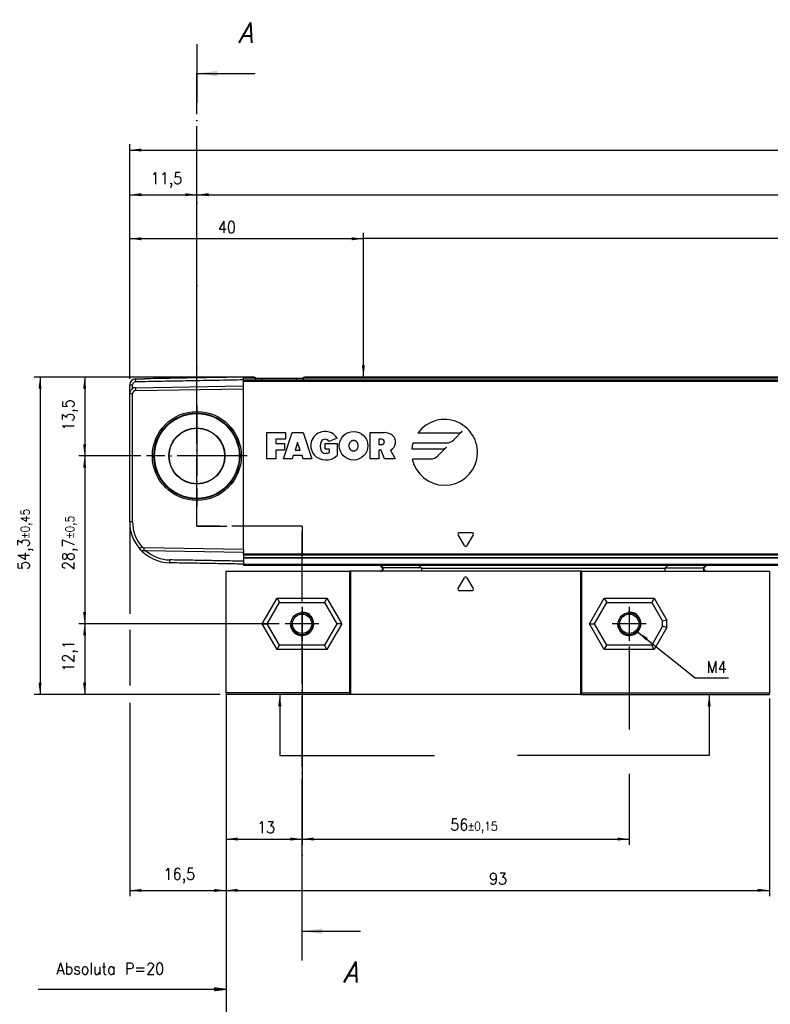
# Model space of a CAD drawing. Header units: millimetres. Extents: x -500 to 1029, y -592 to 328.
# Tile 3 of 24: x -373 to -244, y 64 to 232. Entities that reach past the tile are written whole.
import ezdxf

# ---------------------------------------------------------------- set-up
doc = ezdxf.new("R2010")
doc.units = ezdxf.units.MM
doc.linetypes.add('DOT_CENTER', pattern=[14, 12, -1, 0, -1])
doc.layers.add('1', color=7, linetype='Continuous')
doc.styles.add('CONVERTER_11', font='txt.shx', dxfattribs={"width": 0.9, "oblique": 15})
doc.styles.add('CONVERTER_12', font='txt.shx', dxfattribs={"width": 0.9})
doc.dimstyles.new('ME10_DIM_23', dxfattribs={"dimtxt": 2, "dimasz": 2, "dimexe": 1, "dimexo": 1, "dimgap": 1, "dimtad": 1, "dimdsep": 46, "dimtxsty": 'CONVERTER_12', "dimsah": 1, "dimcen": 0.09, "dimclrd": 2, "dimclre": 2, "dimclrt": 2, "dimadec": 0, "dimazin": 0, "dimtol": 1, "dimtp": 0.15, "dimtm": 0.15, "dimtfac": 0.75, "dimtdec": 0, "dimtix": 1, "dimtmove": 0, "dimatfit": 3, "dimfxl": 1, "dimtolj": 1, "dimtzin": 0, "dimarcsym": 0})
doc.dimstyles.new('ME10_DIM_24', dxfattribs={"dimtxt": 2, "dimasz": 2, "dimexe": 1, "dimexo": 1, "dimgap": 1, "dimtad": 1, "dimdsep": 46, "dimtxsty": 'CONVERTER_12', "dimsah": 1, "dimcen": 0.09, "dimclrd": 2, "dimclre": 2, "dimclrt": 2, "dimadec": 0, "dimazin": 0, "dimtfac": 1, "dimtdec": 4, "dimtix": 1, "dimtmove": 0, "dimatfit": 3, "dimfxl": 1, "dimtolj": 1, "dimtzin": 0, "dimarcsym": 0})
doc.dimstyles.new('ME10_DIM_25', dxfattribs={"dimtxt": 2, "dimasz": 2, "dimexe": 1, "dimexo": 1, "dimgap": 1, "dimtad": 1, "dimdsep": 46, "dimtxsty": 'CONVERTER_12', "dimsah": 1, "dimcen": 0.09, "dimclrd": 2, "dimclre": 2, "dimclrt": 2, "dimadec": 0, "dimazin": 0, "dimtol": 1, "dimtp": 0.5, "dimtm": 0.5, "dimtfac": 0.75, "dimtdec": 0, "dimtix": 1, "dimtmove": 0, "dimatfit": 3, "dimfxl": 1, "dimtolj": 1, "dimtzin": 0, "dimarcsym": 0})
doc.dimstyles.new('ME10_DIM_26', dxfattribs={"dimtxt": 2, "dimasz": 2, "dimexe": 1, "dimexo": 1, "dimgap": 1, "dimtad": 1, "dimdsep": 46, "dimtxsty": 'CONVERTER_12', "dimsah": 1, "dimcen": 0.09, "dimclrd": 2, "dimclre": 2, "dimclrt": 2, "dimadec": 0, "dimazin": 0, "dimtfac": 1, "dimtdec": 4, "dimtix": 1, "dimtmove": 0, "dimatfit": 3, "dimfxl": 1, "dimtolj": 1, "dimtzin": 0, "dimarcsym": 0})
doc.dimstyles.new('ME10_DIM_27', dxfattribs={"dimtxt": 2, "dimasz": 2, "dimexe": 1, "dimexo": 1, "dimgap": 1, "dimtad": 1, "dimdsep": 46, "dimtxsty": 'CONVERTER_12', "dimsah": 1, "dimcen": 0.09, "dimclrd": 2, "dimclre": 2, "dimclrt": 2, "dimadec": 0, "dimazin": 0, "dimtfac": 1, "dimtdec": 4, "dimtix": 1, "dimtmove": 0, "dimatfit": 3, "dimfxl": 1, "dimtolj": 1, "dimtzin": 0, "dimarcsym": 0})
doc.dimstyles.new('ME10_DIM_28', dxfattribs={"dimtxt": 2, "dimasz": 2, "dimexe": 1, "dimexo": 1, "dimgap": 1, "dimtad": 1, "dimdsep": 46, "dimtxsty": 'CONVERTER_12', "dimsah": 1, "dimcen": 0.09, "dimclrd": 2, "dimclre": 2, "dimclrt": 2, "dimadec": 0, "dimazin": 0, "dimtfac": 1, "dimtdec": 4, "dimtix": 1, "dimtmove": 0, "dimatfit": 3, "dimfxl": 1, "dimtolj": 1, "dimtzin": 0, "dimarcsym": 0})
doc.dimstyles.new('ME10_DIM_29', dxfattribs={"dimtxt": 2, "dimasz": 2, "dimexe": 1, "dimexo": 1, "dimgap": 1, "dimtad": 1, "dimdsep": 46, "dimtxsty": 'CONVERTER_12', "dimsah": 1, "dimcen": 0.09, "dimclrd": 2, "dimclre": 2, "dimclrt": 2, "dimadec": 0, "dimazin": 0, "dimtol": 1, "dimtp": 0.45, "dimtm": 0.45, "dimtfac": 0.75, "dimtdec": 0, "dimtix": 1, "dimtmove": 0, "dimatfit": 3, "dimfxl": 1, "dimtolj": 1, "dimtzin": 0, "dimarcsym": 0})
doc.dimstyles.new('ME10_DIM_30', dxfattribs={"dimtxt": 2, "dimasz": 2, "dimexe": 1, "dimexo": 1, "dimgap": 1, "dimtad": 1, "dimdsep": 46, "dimtxsty": 'CONVERTER_12', "dimsah": 1, "dimcen": 0.09, "dimclrd": 2, "dimclre": 2, "dimclrt": 2, "dimadec": 0, "dimazin": 0, "dimtfac": 1, "dimtdec": 4, "dimtix": 1, "dimtmove": 0, "dimatfit": 3, "dimfxl": 1, "dimtolj": 1, "dimtzin": 0, "dimarcsym": 0})
doc.dimstyles.new('ME10_DIM_31', dxfattribs={"dimtxt": 2, "dimasz": 2, "dimexe": 1, "dimexo": 1, "dimgap": 1, "dimtad": 1, "dimdsep": 46, "dimtxsty": 'CONVERTER_12', "dimsah": 1, "dimcen": 0.09, "dimclrd": 2, "dimclre": 2, "dimclrt": 2, "dimadec": 0, "dimazin": 0, "dimtol": 1, "dimtp": 0.4, "dimtm": 0.4, "dimtfac": 0.75, "dimtdec": 0, "dimtix": 1, "dimtmove": 0, "dimatfit": 3, "dimfxl": 1, "dimtolj": 1, "dimtzin": 0, "dimarcsym": 0})
doc.dimstyles.new('ME10_DIM_32', dxfattribs={"dimtxt": 2, "dimasz": 2, "dimexe": 1, "dimexo": 1, "dimgap": 1, "dimtad": 1, "dimdsep": 46, "dimtxsty": 'CONVERTER_12', "dimsah": 1, "dimcen": 0.09, "dimclrd": 2, "dimclre": 2, "dimclrt": 2, "dimadec": 0, "dimazin": 0, "dimtol": 1, "dimtp": 0.4, "dimtm": 0.4, "dimtfac": 0.75, "dimtdec": 0, "dimtix": 1, "dimtmove": 0, "dimatfit": 3, "dimfxl": 1, "dimtolj": 1, "dimtzin": 0, "dimarcsym": 0})
doc.dimstyles.new('ME10_DIM_33', dxfattribs={"dimtxt": 2, "dimasz": 2, "dimexe": 1, "dimexo": 1, "dimgap": 1, "dimtad": 1, "dimdsep": 46, "dimtxsty": 'CONVERTER_12', "dimsah": 1, "dimcen": 0.09, "dimclrd": 2, "dimclre": 2, "dimclrt": 2, "dimadec": 0, "dimazin": 0, "dimtfac": 1, "dimtdec": 4, "dimtix": 1, "dimtmove": 0, "dimatfit": 3, "dimfxl": 1, "dimtolj": 1, "dimtzin": 0, "dimarcsym": 0})
doc.dimstyles.new('ME10_DIM_35', dxfattribs={"dimtxt": 2, "dimasz": 2, "dimexe": 1, "dimexo": 1, "dimgap": 1, "dimtad": 1, "dimdsep": 46, "dimtxsty": 'CONVERTER_12', "dimsah": 1, "dimcen": 0.09, "dimclrd": 2, "dimclre": 2, "dimclrt": 2, "dimadec": 0, "dimazin": 0, "dimtfac": 1, "dimtdec": 4, "dimtix": 1, "dimtmove": 0, "dimatfit": 3, "dimfxl": 1, "dimtolj": 1, "dimtzin": 0, "dimarcsym": 0})
doc.dimstyles.new('ME10_DIM_39', dxfattribs={"dimtxt": 2, "dimasz": 2, "dimexe": 1, "dimexo": 1, "dimgap": 1, "dimtad": 1, "dimdsep": 46, "dimtxsty": 'CONVERTER_12', "dimsah": 1, "dimcen": 0.09, "dimclrd": 2, "dimclre": 2, "dimclrt": 2, "dimadec": 0, "dimazin": 0, "dimtfac": 1, "dimtdec": 4, "dimtix": 1, "dimtmove": 0, "dimatfit": 3, "dimfxl": 1, "dimtolj": 1, "dimtzin": 0, "dimarcsym": 0})
doc.dimstyles.new('ME10_DIM_40', dxfattribs={"dimtxt": 2, "dimasz": 2, "dimexe": 1, "dimexo": 1, "dimgap": 1, "dimtad": 1, "dimdsep": 46, "dimtxsty": 'CONVERTER_12', "dimsah": 1, "dimcen": 0.09, "dimclrd": 2, "dimclre": 2, "dimclrt": 2, "dimadec": 0, "dimazin": 0, "dimtfac": 1, "dimtdec": 4, "dimtix": 1, "dimtmove": 0, "dimatfit": 3, "dimfxl": 1, "dimtolj": 1, "dimtzin": 0, "dimarcsym": 0})
doc.dimstyles.get("Standard").update_dxf_attribs({"dimtxt": 0.18, "dimasz": 0.18, "dimexe": 0.18, "dimexo": 0.0625, "dimgap": 0.09, "dimtad": 0, "dimtih": 1, "dimtoh": 1, "dimdec": 4, "dimzin": 0, "dimdsep": 46, "dimtxsty": 'Standard', "dimcen": 0.09, "dimadec": 0, "dimazin": 0, "dimtfac": 1, "dimtdec": 4, "dimtofl": 0, "dimtmove": 0, "dimatfit": 3, "dimfxl": 1, "dimtolj": 1, "dimtzin": 0, "dimarcsym": 0})

# ---------------------------------------------------------------- blocks, each defined once
blk = doc.blocks.new('CABEZA_ROSCADA_REGLA_S__16', base_point=(-337.3, 117.05))
at = {"color": 7, "linetype": 'Continuous'}
for p, q in [((-337.3, 117.35), (-337.3, 138.15)), ((-337.3, 138.15), (-316.17, 138.15)), ((-316, 138.15), (-316.17, 138.15)), ((-316.17, 138.15), (-316.17, 117.35)), ((-316, 138.15), (-316, 117.05)), ((-310.93, 138.15), (-316, 138.15)), ((-311, 139.15), (-310.51, 138.66)), ((-310.52, 138.15), (-310.93, 138.15)), ((-303.9, 138.15), (-310.52, 138.15)), ((-303.9, 138.74), (-304.31, 139.15)), ((-276.6, 138.15), (-303.9, 138.15)), ((-276.6, 117.05), (-276.6, 138.15)), ((-276.43, 138.15), (-276.6, 138.15)), ((-276.43, 138.15), (-262.11, 138.15)), ((-276.43, 117.35), (-276.43, 138.15)), ((-261.7, 139.15), (-262.11, 138.74)), ((-262.11, 138.15), (-255.51, 138.15)), ((-255.52, 138.66), (-255.03, 139.15)), ((-255.51, 138.15), (-255.09, 138.15)), ((-255.09, 138.15), (-244.3, 138.15)), ((-244.3, 138.15), (-244.3, 117.35)), ((-297.58, 135.18), (-296.52, 137.03)), ((-296.08, 137.03), (-295.02, 135.18)), ((-295.23, 134.8), (-297.37, 134.8)), ((-328.57, 133.55), (-328.14, 132.8)), ((-320.03, 133.55), (-320.46, 132.8)), ((-272.57, 133.55), (-272.14, 132.8)), ((-264.03, 133.55), (-264.46, 132.8)), ((-330.25, 129.15), (-328.14, 132.8)), ((-328.14, 132.8), (-320.46, 132.8)), ((-320.46, 132.8), (-318.35, 129.15)), ((-274.25, 129.15), (-272.14, 132.8)), ((-272.14, 132.8), (-264.46, 132.8)), ((-264.46, 132.8), (-262.6, 129.58)), ((-261.85, 129.78), (-262.6, 129.58)), ((-331.11, 129.15), (-330.25, 129.15)), ((-328.14, 125.5), (-330.25, 129.15)), ((-318.35, 129.15), (-320.46, 125.5)), ((-317.49, 129.15), (-318.35, 129.15)), ((-275.11, 129.15), (-274.25, 129.15)), ((-272.14, 125.5), (-274.25, 129.15)), ((-262.6, 128.72), (-264.46, 125.5)), ((-262.6, 128.72), (-262.6, 129.58)), ((-261.85, 128.52), (-262.6, 128.72)), ((-328.57, 124.75), (-328.14, 125.5)), ((-320.46, 125.5), (-328.14, 125.5)), ((-320.03, 124.75), (-320.46, 125.5)), ((-272.57, 124.75), (-272.14, 125.5)), ((-264.46, 125.5), (-272.14, 125.5)), ((-264.03, 124.75), (-264.46, 125.5)), ((-337.3, 117.35), (-337.3, 117.05)), ((-316.17, 117.35), (-337.3, 117.35)), ((-316, 117.05), (-337.3, 117.05)), ((-316, 117.05), (-316.17, 117.35)), ((-276.6, 117.05), (-316, 117.05)), ((-276.43, 117.35), (-276.6, 117.05)), ((-276.6, 117.05), (-244.3, 117.05)), ((-276.43, 117.35), (-244.3, 117.35)), ((-244.3, 117.05), (-244.3, 117.35))]:
    blk.add_line(p, q, dxfattribs=at)
at = {"color": 3, "linetype": 'Continuous'}
for p, q in [((-310.84, 139.15), (-310.43, 138.74)), ((-303.9, 138.74), (-310.43, 138.74)), ((-303.85, 138.65), (-262.16, 138.65)), ((-262.11, 138.74), (-255.6, 138.74)), ((-255.6, 138.74), (-255.19, 139.15)), ((-331.11, 129.15), (-328.57, 133.55)), ((-328.57, 133.55), (-320.03, 133.55)), ((-320.03, 133.55), (-317.49, 129.15)), ((-275.11, 129.15), (-272.57, 133.55)), ((-272.57, 133.55), (-264.03, 133.55)), ((-264.03, 133.55), (-261.85, 129.78)), ((-261.85, 128.52), (-261.85, 129.78)), ((-328.57, 124.75), (-331.11, 129.15)), ((-317.49, 129.15), (-320.03, 124.75)), ((-272.57, 124.75), (-275.11, 129.15)), ((-261.85, 128.52), (-264.03, 124.75)), ((-320.03, 124.75), (-328.57, 124.75)), ((-264.03, 124.75), (-272.57, 124.75))]:
    blk.add_line(p, q, dxfattribs=at)
at = {"color": 7, "linetype": 'Continuous'}
for centre, radius in [((-324.3, 129.15), 1.9), ((-324.3, 129.15), 1.65), ((-268.3, 129.15), 1.9), ((-268.3, 129.15), 1.65)]:
    blk.add_circle(centre, radius, dxfattribs=at)
for centre, radius, start, end in [((-303.98, 138.64), 0.131, 3.7675, 48.9854), ((-262.03, 138.64), 0.13, 131.0124, 176.2306), ((-296.3, 136.9), 0.25, 30, 150), ((-297.37, 135.05), 0.25, 150, 270), ((-295.23, 135.05), 0.25, 270, 30)]:
    blk.add_arc(centre, radius, start, end, dxfattribs=at)
for points, knots in [([(-310.93, 138.15), (-310.91, 138.15), (-310.84, 138.16), (-310.73, 138.22), (-310.61, 138.31), (-310.53, 138.44), (-310.49, 138.55), (-310.49, 138.62), (-310.5, 138.65), (-310.51, 138.66)], [0, 0, 0, 0, 0.0741131, 0.2021641, 0.3703055, 0.5215737, 0.6576733, 0.7087042, 0.7462658, 0.7462658, 0.7462658, 0.7462658]), ([(-303.85, 138.65), (-303.85, 138.58), (-303.85, 138.47), (-303.87, 138.31), (-303.87, 138.21), (-303.89, 138.16), (-303.9, 138.15)], [0, 0, 0, 0, 0.1945783, 0.3538246, 0.4620183, 0.5052321, 0.5052321, 0.5052321, 0.5052321]), ([(-262.11, 138.15), (-262.12, 138.16), (-262.14, 138.21), (-262.14, 138.31), (-262.16, 138.47), (-262.16, 138.58), (-262.16, 138.65)], [0, 0, 0, 0, 0.0431727, 0.1513554, 0.3105983, 0.5051762, 0.5051762, 0.5051762, 0.5051762]), ([(-255.52, 138.66), (-255.53, 138.64), (-255.55, 138.59), (-255.52, 138.49), (-255.47, 138.4), (-255.4, 138.3), (-255.29, 138.21), (-255.18, 138.16), (-255.11, 138.15), (-255.09, 138.15)], [0, 0, 0, 0, 0.0620833, 0.1761379, 0.2724647, 0.3813167, 0.5449043, 0.6708686, 0.7457629, 0.7457629, 0.7457629, 0.7457629])]:
    blk.add_open_spline(points, degree=3, knots=knots, dxfattribs=at)
at = {"color": 3, "linetype": 'Continuous'}
for points, knots in [([(-310.52, 138.15), (-310.5, 138.17), (-310.46, 138.21), (-310.45, 138.35), (-310.43, 138.53), (-310.43, 138.67), (-310.43, 138.74)], [0, 0, 0, 0, 0.0612673, 0.1973464, 0.391351, 0.6083017, 0.6083017, 0.6083017, 0.6083017]), ([(-310.43, 138.74), (-310.44, 138.73), (-310.46, 138.71), (-310.48, 138.68), (-310.5, 138.67), (-310.51, 138.66), (-310.51, 138.66)], [0, 0, 0, 0, 0.0443949, 0.0806482, 0.1079614, 0.1118633, 0.1118633, 0.1118633, 0.1118633]), ([(-255.6, 138.74), (-255.6, 138.67), (-255.6, 138.53), (-255.58, 138.35), (-255.57, 138.21), (-255.52, 138.17), (-255.51, 138.15)], [0, 0, 0, 0, 0.2168263, 0.4106589, 0.5465665, 0.6076479, 0.6076479, 0.6076479, 0.6076479]), ([(-255.52, 138.66), (-255.52, 138.66), (-255.52, 138.67), (-255.54, 138.68), (-255.56, 138.71), (-255.58, 138.73), (-255.6, 138.74)], [0, 0, 0, 0, 0.0104252, 0.0208504, 0.0659319, 0.1120602, 0.1120602, 0.1120602, 0.1120602])]:
    blk.add_open_spline(points, degree=3, knots=knots, dxfattribs=at)
at = {"layer": '1', "color": 2, "linetype": 'DOT_CENTER'}
for p, q in [((-324.3, 132.05), (-324.3, 126.25)), ((-268.3, 132.05), (-268.3, 126.25)), ((-321.4, 129.15), (-327.2, 129.15)), ((-265.4, 129.15), (-271.2, 129.15))]:
    blk.add_line(p, q, dxfattribs=at)
at = {"layer": '1', "color": 30, "linetype": 'Continuous'}
for centre in [(-324.3, 129.15), (-268.3, 129.15)]:
    blk.add_arc(centre, 2, 175, 95, dxfattribs=at)
blk = doc.blocks.new('REGLA_S-670-T__18', base_point=(-353.8, 139.15))
at = {"color": 7, "linetype": 'Continuous'}
for p, q in [((-352.82, 171.03), (-351.22, 171.05)), ((-334.3, 171.15), (-334.3, 171.35)), ((-333.3, 171.35), (-334.3, 171.35)), ((-334.3, 170.86), (-334.3, 171.15)), ((-334.3, 170.84), (-334.3, 170.86)), ((-334.3, 170.66), (-334.3, 170.84)), ((-334.3, 169.85), (-334.3, 170.66)), ((-332.56, 171.35), (-333.3, 171.35)), ((-332.27, 171.15), (-331.2, 171.15)), ((-331.2, 171.15), (-325.2, 171.15)), ((-325.2, 171.15), (-324.13, 171.15)), ((-203.87, 171.35), (-323.84, 171.35)), ((-353.8, 168.53), (-353.8, 170.03)), ((-353.8, 146.57), (-353.8, 168.53)), ((-353.3, 146.57), (-353.3, 168.53)), ((-352.82, 169.53), (-334.3, 169.85)), ((-352.81, 169.03), (-334.3, 169.35)), ((-334.3, 169.35), (-334.3, 169.85)), ((-334.3, 141.85), (-334.3, 169.35)), ((-351.04, 141.64), (-351.36, 141.65)), ((-334.3, 141.85), (-351.35, 142.15)), ((-334.3, 141.36), (-351.04, 141.64)), ((-334.3, 141.85), (-334.3, 141.36)), ((-334.3, 141.05), (-334.3, 141.36)), ((-334.3, 141.04), (-334.3, 140.88)), ((-334.3, 140.88), (-334.3, 140.45)), ((-334.3, 140.45), (-334.3, 140.43)), ((-334.3, 140.43), (-334.3, 139.85)), ((-334.3, 140.43), (-203.26, 140.43)), ((-334.3, 139.85), (-334.3, 139.35)), ((-334.3, 139.35), (-334.3, 139.15)), ((-334.3, 139.15), (-203.14, 139.15))]:
    blk.add_line(p, q, dxfattribs=at)
at = {"color": 3, "linetype": 'Continuous'}
for p, q in [((-352.81, 170.83), (-352.82, 171.03)), ((-352.81, 170.83), (-352.81, 170.53)), ((-332.27, 171.15), (-334.3, 171.15)), ((-334.3, 170.66), (-203.41, 170.66)), ((-331.2, 170.86), (-331.2, 171.15)), ((-325.2, 170.86), (-325.2, 171.15)), ((-203.74, 171.15), (-324.13, 171.15)), ((-353.8, 170.03), (-353.3, 170.03)), ((-353.8, 168.53), (-353.3, 168.53)), ((-352.82, 169.53), (-352.81, 169.03)), ((-330.3, 161.85), (-327.11, 161.85)), ((-330.3, 157.35), (-330.3, 161.85)), ((-327.49, 157.35), (-325.99, 161.85)), ((-327.11, 161.85), (-327.11, 160.72)), ((-325.99, 161.85), (-324.11, 161.85)), ((-324.11, 161.85), (-322.61, 157.35)), ((-312.65, 161.85), (-310.21, 161.85)), ((-312.65, 157.35), (-312.65, 161.85)), ((-297.61, 161.77), (-304.47, 161.77)), ((-298.37, 160.57), (-296.87, 162.07)), ((-328.8, 160.72), (-328.8, 159.97)), ((-327.11, 160.72), (-328.8, 160.72)), ((-325.05, 160.16), (-325.49, 158.85)), ((-324.61, 158.85), (-325.05, 160.16)), ((-318.3, 160.91), (-319.7, 160.35)), ((-311.15, 160.72), (-311.15, 159.79)), ((-310.68, 160.72), (-311.15, 160.72)), ((-305.3, 160.08), (-299.57, 160.08)), ((-328.8, 159.97), (-327.3, 159.97)), ((-327.3, 158.85), (-328.8, 158.85)), ((-328.8, 158.85), (-328.8, 157.35)), ((-327.3, 159.97), (-327.3, 158.85)), ((-325.49, 158.85), (-324.61, 158.85)), ((-320.36, 159.97), (-318.29, 159.97)), ((-320.35, 159.04), (-320.36, 159.97)), ((-319.6, 159.04), (-320.35, 159.04)), ((-319.6, 158.47), (-319.6, 159.04)), ((-318.29, 159.97), (-318.29, 157.91)), ((-311.15, 159.79), (-310.68, 159.79)), ((-310.77, 158.85), (-311.15, 158.85)), ((-311.15, 158.85), (-311.15, 157.35)), ((-310.21, 157.35), (-310.77, 158.85)), ((-309.17, 158.85), (-308.34, 157.35)), ((-300.34, 159.04), (-305.51, 159.04)), ((-301.1, 157.84), (-299.6, 159.34)), ((-328.8, 157.35), (-330.3, 157.35)), ((-325.99, 157.35), (-327.49, 157.35)), ((-325.8, 157.91), (-325.99, 157.35)), ((-324.3, 157.91), (-325.8, 157.91)), ((-324.11, 157.35), (-324.3, 157.91)), ((-322.61, 157.35), (-324.11, 157.35)), ((-311.15, 157.35), (-312.65, 157.35)), ((-308.34, 157.35), (-310.21, 157.35)), ((-305.42, 157.35), (-302.3, 157.35)), ((-353.3, 146.57), (-353.8, 146.57)), ((-296.52, 142.53), (-297.58, 144.37)), ((-297.37, 144.75), (-295.23, 144.75)), ((-295.02, 144.37), (-296.08, 142.53)), ((-351.72, 142.32), (-352.1, 141.99)), ((-351.35, 142.15), (-351.36, 141.65)), ((-346.92, 139.57), (-346.92, 140.07)), ((-203.68, 141.05), (-334.3, 141.05)), ((-203.56, 140.88), (-334.3, 140.88)), ((-203.27, 140.45), (-334.3, 140.45)), ((-334.3, 139.35), (-203.01, 139.35))]:
    blk.add_line(p, q, dxfattribs=at)
at = {"color": 2, "linetype": 'Continuous'}
blk.add_line((-334.3, 170.86), (-203.54, 170.86), dxfattribs=at)
at = {"color": 7, "linetype": 'Continuous'}
for radius in [7.61, 7.35, 7.25, 4.8, 4.75]:
    blk.add_circle((-342.3, 157.85), radius, dxfattribs=at)
at = {"color": 3, "linetype": 'Continuous'}
blk.add_circle((-315.48, 159.6), 2.44, dxfattribs=at)
at = {"color": 7, "linetype": 'Continuous'}
for centre, radius, start, end in [((-352.8, 170.03), 1, 91, 180), ((-352.8, 170.03), 0.5, 91.5077, 179.9953), ((-352.8, 168.53), 1, 120.005, 180), ((-352.8, 168.53), 1, 91, 120.005), ((-352.8, 168.53), 0.5, 91, 180), ((-346.8, 146.57), 7, 180, 220.8142), ((-346.8, 146.57), 6.5, 180, 220.8142), ((-346.8, 146.57), 7, 220.8142, 269), ((-351.34, 142.65), 1, 220.8142, 269), ((-351.34, 142.65), 0.5, 220.8142, 269), ((-346.8, 146.57), 6.5, 229.2891, 268.9325)]:
    blk.add_arc(centre, radius, start, end, dxfattribs=at)
at = {"color": 3, "linetype": 'Continuous'}
for centre, radius, start, end in [((-299.91, 158.47), 5.63, 191.537, 144.197), ((-320.36, 159.6), 2.44, 32.579, 219.5977), ((-310.21, 159.65), 2.2, 50.7613, 90), ((-297.61, 162.81), 1.04, 270, 315), ((-319.23, 159.5), 1.97, 154.6231, 202.6199), ((-320.36, 159.97), 0.752, 29.919, 150.081), ((-310.68, 160.26), 0.469, 270, 90), ((-309.76, 160.21), 1.48, 293.2767, 50.7613), ((-299.91, 158.47), 5.63, 163.4412, 174.2608), ((-299.57, 161.77), 1.69, 270, 315), ((-320.35, 159.04), 0.75, 202.6199, 270), ((-320.35, 159.88), 1.59, 270, 298.0725), ((-300.34, 160.08), 1.04, 270, 315), ((-320.2, 159.96), 2.8, 223.129, 312.9833), ((-302.3, 159.04), 1.69, 270, 315), ((-297.37, 144.5), 0.25, 90, 210), ((-295.23, 144.5), 0.25, 330, 90), ((-296.3, 142.65), 0.25, 210, 330)]:
    blk.add_arc(centre, radius, start, end, dxfattribs=at)
at = {"color": 7, "linetype": 'Continuous'}
for points, knots in [([(-334.3, 170.86), (-335.84, 170.83), (-338.93, 170.77), (-343.55, 170.69), (-348.18, 170.61), (-351.27, 170.55), (-352.81, 170.53)], [0, 0, 0, 0, 4.625806, 9.251526, 13.885425, 18.51613, 18.51613, 18.51613, 18.51613]), ([(-334.3, 171.35), (-335.84, 171.32), (-338.93, 171.27), (-343.29, 171.19), (-347.38, 171.12), (-349.94, 171.08), (-351.22, 171.05)], [0, 0, 0, 0, 4.625706, 9.251412, 13.085721, 16.920029, 16.920029, 16.920029, 16.920029]), ([(-332.56, 171.35), (-332.53, 171.35), (-332.47, 171.34), (-332.38, 171.3), (-332.3, 171.25), (-332.28, 171.18), (-332.27, 171.15)], [0, 0, 0, 0, 0.090928, 0.1806192, 0.2896018, 0.3846964, 0.3846964, 0.3846964, 0.3846964]), ([(-324.13, 171.15), (-324.12, 171.18), (-324.1, 171.25), (-324.02, 171.3), (-323.93, 171.34), (-323.87, 171.35), (-323.84, 171.35)], [0, 0, 0, 0, 0.0950945, 0.2040772, 0.2937684, 0.3846964, 0.3846964, 0.3846964, 0.3846964]), ([(-353.3, 169.39), (-353.3, 169.5), (-353.3, 169.71), (-353.3, 169.92), (-353.3, 170.03)], [0, 0, 0, 0, 0.3170095, 0.6340198, 0.6340198, 0.6340198, 0.6340198]), ([(-334.3, 139.85), (-335.35, 139.87), (-337.45, 139.91), (-340.61, 139.96), (-343.76, 140.02), (-345.87, 140.05), (-346.92, 140.07)], [0, 0, 0, 0, 3.154276, 6.303318, 9.463576, 12.623075, 12.623075, 12.623075, 12.623075]), ([(-334.3, 139.35), (-335.35, 139.37), (-337.45, 139.41), (-340.61, 139.46), (-343.76, 139.52), (-345.87, 139.55), (-346.92, 139.57)], [0, 0, 0, 0, 3.15166, 6.30332, 9.463705, 12.62409, 12.62409, 12.62409, 12.62409])]:
    blk.add_open_spline(points, degree=3, knots=knots, dxfattribs=at)
for points in [[(-332.27, 170.86), (-332.27, 170.91), (-332.27, 171), (-332.27, 171.1), (-332.27, 171.15)], [(-324.13, 171.15), (-324.13, 171.1), (-324.13, 171), (-324.13, 170.91), (-324.13, 170.86)], [(-334.3, 141.05), (-334.3, 141.05), (-334.3, 141.05), (-334.3, 141.04), (-334.3, 141.04)]]:
    blk.add_open_spline(points, degree=3, dxfattribs=at)
at = {"color": 3, "linetype": 'Continuous'}
blk.add_open_spline([(-315.48, 160.54), (-315.49, 160.54), (-315.52, 160.54), (-315.58, 160.53), (-315.67, 160.51), (-315.76, 160.47), (-315.86, 160.41), (-315.96, 160.33), (-316.04, 160.22), (-316.1, 160.12), (-316.15, 160.03), (-316.19, 159.91), (-316.22, 159.8), (-316.23, 159.69), (-316.23, 159.6), (-316.23, 159.48), (-316.21, 159.34), (-316.16, 159.2), (-316.1, 159.07), (-316.05, 158.98), (-315.99, 158.91), (-315.93, 158.84), (-315.83, 158.76), (-315.72, 158.71), (-315.6, 158.67), (-315.49, 158.66), (-315.37, 158.67), (-315.28, 158.69), (-315.19, 158.73), (-315.12, 158.77), (-315.04, 158.83), (-314.97, 158.9), (-314.91, 158.98), (-314.86, 159.07), (-314.8, 159.2), (-314.75, 159.36), (-314.73, 159.53), (-314.73, 159.71), (-314.76, 159.87), (-314.8, 160), (-314.84, 160.1), (-314.89, 160.17), (-314.93, 160.23), (-314.98, 160.3), (-315.06, 160.38), (-315.14, 160.44), (-315.24, 160.49), (-315.33, 160.52), (-315.41, 160.53), (-315.46, 160.54), (-315.47, 160.54), (-315.48, 160.54)], degree=3, knots=[0, 0, 0, 0, 0.034231, 0.07521, 0.197599, 0.299731, 0.376674, 0.533215, 0.703837, 0.771814, 0.873487, 1.004329, 1.161722, 1.228284, 1.321711, 1.437519, 1.572287, 1.743813, 1.885155, 1.994213, 2.066212, 2.157344, 2.281032, 2.428793, 2.5263, 2.657824, 2.758894, 2.886962, 2.94771, 3.029527, 3.130784, 3.251427, 3.321008, 3.428874, 3.569936, 3.741826, 3.921799, 4.100676, 4.277662, 4.406914, 4.514261, 4.597512, 4.653336, 4.737848, 4.849137, 4.98048, 5.061468, 5.162609, 5.280909, 5.298536, 5.316127, 5.316127, 5.316127, 5.316127], dxfattribs=at)
at = {"layer": '1', "color": 2, "linetype": 'DOT_CENTER'}
for p, q in [((-342.3, 166.46), (-342.3, 149.24)), ((-333.69, 157.85), (-350.91, 157.85))]:
    blk.add_line(p, q, dxfattribs=at)
blk = doc.blocks.new('REGLA_S2-670-T__19', base_point=(-353.8, 117.05))
for name, p in [('REGLA_S-670-T__18', (-353.8, 139.15)), ('CABEZA_ROSCADA_REGLA_S__16', (-337.3, 117.05))]:
    blk.add_blockref(name, p)
blk = doc.blocks.new('*D72')
at = {"layer": '1', "color": 2, "linetype": 'Continuous'}
for p, q in [((-324.3, 125.25), (-324.3, 91.33)), ((-268.3, 125.25), (-268.3, 111.08)), ((-268.3, 103.49), (-268.3, 91.33)), ((-324.3, 92.33), (-268.3, 92.33))]:
    blk.add_line(p, q, dxfattribs=at)
at = {"layer": '1', "color": 2}
for points in [[(-322.3, 92.59), (-322.3, 92.07), (-324.3, 92.33)], [(-270.3, 92.07), (-270.3, 92.59), (-268.3, 92.33)]]:
    blk.add_solid(points, dxfattribs=at)
at = {"layer": '1', "color": 2, "insert": (-298.94, 93.33), "char_height": 2, "attachment_point": 7, "rotation": 0.0001, "line_spacing_factor": 0.60024, "style": 'CONVERTER_12'}
blk.add_mtext('\\C2;56\\C2;\\H1.5;{\\Fgdt;`}0,15', dxfattribs=at)
blk = doc.blocks.new('*D73')
at = {"layer": '1', "color": 2, "linetype": 'Continuous'}
for p, q in [((-328.2, 129.15), (-362.5, 129.15)), ((-361.5, 129.15), (-361.5, 117.05)), ((-338.3, 117.05), (-362.5, 117.05))]:
    blk.add_line(p, q, dxfattribs=at)
at = {"layer": '1', "color": 2}
for points in [[(-361.24, 127.15), (-361.77, 127.15), (-361.5, 129.15)], [(-361.77, 119.05), (-361.24, 119.05), (-361.5, 117.05)]]:
    blk.add_solid(points, dxfattribs=at)
at = {"layer": '1', "color": 2, "insert": (-362.7, 120.95), "char_height": 2, "attachment_point": 7, "rotation": 90, "line_spacing_factor": 0.60024, "style": 'CONVERTER_12'}
blk.add_mtext('12,1', dxfattribs=at)
blk = doc.blocks.new('*D74')
at = {"layer": '1', "color": 2, "linetype": 'Continuous'}
for p, q in [((-351.91, 157.85), (-362.5, 157.85)), ((-361.5, 157.85), (-361.5, 129.15)), ((-328.2, 129.15), (-362.5, 129.15))]:
    blk.add_line(p, q, dxfattribs=at)
at = {"layer": '1', "color": 2}
for points in [[(-361.24, 155.85), (-361.77, 155.85), (-361.5, 157.85)], [(-361.77, 131.15), (-361.24, 131.15), (-361.5, 129.15)]]:
    blk.add_solid(points, dxfattribs=at)
at = {"layer": '1', "color": 2, "insert": (-362.7, 138.34), "char_height": 2, "attachment_point": 7, "rotation": 90, "line_spacing_factor": 0.60024, "style": 'CONVERTER_12'}
blk.add_mtext('\\C2;28,7\\C2;\\H1.5;{\\Fgdt;`}0,5', dxfattribs=at)
blk = doc.blocks.new('*D75')
at = {"layer": '1', "color": 2, "linetype": 'Continuous'}
for p, q in [((-337.3, 116.35), (-337.3, 82.56)), ((-244.3, 116.35), (-244.3, 82.56)), ((-337.3, 83.56), (-244.3, 83.56))]:
    blk.add_line(p, q, dxfattribs=at)
at = {"layer": '1', "color": 2}
for points in [[(-335.3, 83.82), (-335.3, 83.3), (-337.3, 83.56)], [(-246.3, 83.3), (-246.3, 83.82), (-244.3, 83.56)]]:
    blk.add_solid(points, dxfattribs=at)
at = {"layer": '1', "color": 2, "insert": (-292.3, 84.56), "char_height": 2, "attachment_point": 7, "rotation": 0.0001, "line_spacing_factor": 0.60024, "style": 'CONVERTER_12'}
blk.add_mtext('93', dxfattribs=at)
blk = doc.blocks.new('*D76')
at = {"layer": '1', "color": 2, "linetype": 'Continuous'}
for p, q in [((-353.8, 145.57), (-353.8, 130.86)), ((-353.8, 128.1), (-353.8, 118.59)), ((-337.3, 116.35), (-337.3, 82.54)), ((-353.8, 115.61), (-353.8, 82.54)), ((-353.8, 83.54), (-337.3, 83.54))]:
    blk.add_line(p, q, dxfattribs=at)
at = {"layer": '1', "color": 2}
for points in [[(-351.8, 83.8), (-351.8, 83.28), (-353.8, 83.54)], [(-339.3, 83.28), (-339.3, 83.8), (-337.3, 83.54)]]:
    blk.add_solid(points, dxfattribs=at)
at = {"layer": '1', "color": 2, "insert": (-348, 84.74), "char_height": 2, "attachment_point": 7, "rotation": 0.0001, "line_spacing_factor": 0.60024, "style": 'CONVERTER_12'}
blk.add_mtext('16,5', dxfattribs=at)
blk = doc.blocks.new('*D77')
at = {"layer": '1', "color": 2, "linetype": 'Continuous'}
for p, q in [((-337.3, 116.35), (-337.3, 91.33)), ((-324.3, 77.56), (-324.3, 93.33)), ((-337.3, 92.33), (-324.3, 92.33))]:
    blk.add_line(p, q, dxfattribs=at)
at = {"layer": '1', "color": 2}
for points in [[(-335.3, 92.59), (-335.3, 92.07), (-337.3, 92.33)], [(-326.3, 92.07), (-326.3, 92.59), (-324.3, 92.33)]]:
    blk.add_solid(points, dxfattribs=at)
at = {"layer": '1', "color": 2, "insert": (-332, 93.33), "char_height": 2, "attachment_point": 7, "rotation": 0.0001, "line_spacing_factor": 0.60024, "style": 'CONVERTER_12'}
blk.add_mtext('13', dxfattribs=at)
blk = doc.blocks.new('*D78')
at = {"layer": '1', "color": 2, "linetype": 'Continuous'}
for p, q in [((-335.3, 171.35), (-370.14, 171.35)), ((-369.14, 171.35), (-369.14, 117.05)), ((-338.3, 117.05), (-370.14, 117.05))]:
    blk.add_line(p, q, dxfattribs=at)
at = {"layer": '1', "color": 2}
for points in [[(-368.88, 169.35), (-369.4, 169.35), (-369.14, 171.35)], [(-369.4, 119.05), (-368.88, 119.05), (-369.14, 117.05)]]:
    blk.add_solid(points, dxfattribs=at)
at = {"layer": '1', "color": 2, "insert": (-370.34, 138.36), "char_height": 2, "attachment_point": 7, "rotation": 90, "line_spacing_factor": 0.60024, "style": 'CONVERTER_12'}
blk.add_mtext('\\C2;54,3\\C2;\\H1.5;{\\Fgdt;`}0,45', dxfattribs=at)
blk = doc.blocks.new('*D79')
at = {"layer": '1', "color": 2, "linetype": 'Continuous'}
for p, q in [((-335.3, 171.35), (-362.5, 171.35)), ((-361.5, 171.35), (-361.5, 157.85)), ((-351.91, 157.85), (-362.5, 157.85))]:
    blk.add_line(p, q, dxfattribs=at)
at = {"layer": '1', "color": 2}
for points in [[(-361.24, 169.35), (-361.77, 169.35), (-361.5, 171.35)], [(-361.77, 159.85), (-361.24, 159.85), (-361.5, 157.85)]]:
    blk.add_solid(points, dxfattribs=at)
at = {"layer": '1', "color": 2, "insert": (-362.7, 162.15), "char_height": 2, "attachment_point": 7, "rotation": 90, "line_spacing_factor": 0.60024, "style": 'CONVERTER_12'}
blk.add_mtext('13,5', dxfattribs=at)
blk = doc.blocks.new('*D80')
at = {"layer": '1', "color": 2, "linetype": 'Continuous'}
for p, q in [((-353.8, 171.03), (-353.8, 211.18)), ((-28.77, 171.03), (-28.77, 211.18)), ((-353.8, 210.18), (-28.77, 210.18))]:
    blk.add_line(p, q, dxfattribs=at)
at = {"layer": '1', "color": 2}
for points in [[(-351.8, 210.44), (-351.8, 209.91), (-353.8, 210.18)], [(-30.77, 209.91), (-30.77, 210.44), (-28.77, 210.18)]]:
    blk.add_solid(points, dxfattribs=at)
at = {"layer": '1', "color": 2, "insert": (-197.05, 211.18), "char_height": 2, "attachment_point": 7, "rotation": 0.0001, "line_spacing_factor": 0.60024, "style": 'CONVERTER_12'}
blk.add_mtext('\\C2;(CM+138)\\C2;\\H1.5;{\\Fgdt;`}0,4', dxfattribs=at)
blk = doc.blocks.new('*D81')
at = {"layer": '1', "color": 2, "linetype": 'Continuous'}
for p, q in [((-342.3, 167.46), (-342.3, 203.53)), ((-342.3, 202.53), (-40.27, 202.53)), ((-40.27, 199.14), (-40.27, 203.53)), ((-40.27, 167.46), (-40.27, 191.41))]:
    blk.add_line(p, q, dxfattribs=at)
at = {"layer": '1', "color": 2}
for points in [[(-340.3, 202.8), (-340.3, 202.27), (-342.3, 202.53)], [(-42.27, 202.27), (-42.27, 202.8), (-40.27, 202.53)]]:
    blk.add_solid(points, dxfattribs=at)
at = {"layer": '1', "color": 2, "insert": (-196.6, 203.53), "char_height": 2, "attachment_point": 7, "rotation": 0.0001, "line_spacing_factor": 0.60024, "style": 'CONVERTER_12'}
blk.add_mtext('\\C2;\\C2;\\C2;(CM+115)\\C2;\\H1.5;{\\Fgdt;`}0,4\\C2;', dxfattribs=at)
blk = doc.blocks.new('*D82')
at = {"layer": '1', "color": 2, "linetype": 'Continuous'}
for p, q in [((-353.8, 171.03), (-353.8, 203.53)), ((-353.8, 202.53), (-342.3, 202.53)), ((-342.3, 167.46), (-342.3, 203.53))]:
    blk.add_line(p, q, dxfattribs=at)
at = {"layer": '1', "color": 2}
for points in [[(-351.8, 202.8), (-351.8, 202.27), (-353.8, 202.53)], [(-344.3, 202.27), (-344.3, 202.8), (-342.3, 202.53)]]:
    blk.add_solid(points, dxfattribs=at)
at = {"layer": '1', "color": 2, "insert": (-350.2, 203.73), "char_height": 2, "attachment_point": 7, "rotation": 0.0001, "line_spacing_factor": 0.60024, "style": 'CONVERTER_12'}
blk.add_mtext('11,5', dxfattribs=at)
blk = doc.blocks.new('*D84')
at = {"layer": '1', "color": 2, "linetype": 'Continuous'}
for p, q in [((-353.8, 171.03), (-353.8, 196)), ((-313.8, 172.35), (-313.8, 196)), ((-313.8, 195), (-353.8, 195))]:
    blk.add_line(p, q, dxfattribs=at)
at = {"layer": '1', "color": 2}
for points in [[(-351.8, 195.26), (-351.8, 194.74), (-353.8, 195)], [(-315.8, 194.74), (-315.8, 195.26), (-313.8, 195)]]:
    blk.add_solid(points, dxfattribs=at)
at = {"layer": '1', "color": 2, "insert": (-338.7, 196), "char_height": 2, "attachment_point": 7, "rotation": 0.0001, "line_spacing_factor": 0.60024, "style": 'CONVERTER_12'}
blk.add_mtext('40', dxfattribs=at)
blk = doc.blocks.new('*D88')
at = {"layer": '1', "color": 2, "linetype": 'Continuous'}
for p, q in [((-337.3, 116.05), (-337.3, 11.13)), ((-332.3, 20.2), (-332.3, 11.13)), ((-341.3, 12.13), (-337.3, 12.13)), ((-337.3, 12.13), (-332.3, 12.13)), ((-332.3, 12.13), (-328.3, 12.13))]:
    blk.add_line(p, q, dxfattribs=at)
at = {"layer": '1', "color": 2}
for points in [[(-339.3, 11.87), (-339.3, 12.39), (-337.3, 12.13)], [(-330.3, 12.39), (-330.3, 11.87), (-332.3, 12.13)]]:
    blk.add_solid(points, dxfattribs=at)
at = {"layer": '1', "color": 2, "insert": (-335.4, 13.13), "char_height": 2, "attachment_point": 7, "rotation": 0.0001, "line_spacing_factor": 0.60024, "style": 'CONVERTER_12'}
blk.add_mtext('5', dxfattribs=at)
blk = doc.blocks.new('*D89')
at = {"layer": '1', "color": 2, "linetype": 'Continuous'}
for p, q in [((-337.3, 116.05), (-337.3, 38.41)), ((-302.3, 51.9), (-302.3, 38.41)), ((-337.3, 39.41), (-302.3, 39.41))]:
    blk.add_line(p, q, dxfattribs=at)
at = {"layer": '1', "color": 2}
for points in [[(-335.3, 39.67), (-335.3, 39.14), (-337.3, 39.41)], [(-304.3, 39.14), (-304.3, 39.67), (-302.3, 39.41)]]:
    blk.add_solid(points, dxfattribs=at)
at = {"layer": '1', "color": 2, "insert": (-321.3, 40.41), "char_height": 2, "attachment_point": 7, "rotation": 0.0001, "line_spacing_factor": 0.60024, "style": 'CONVERTER_12'}
blk.add_mtext('35', dxfattribs=at)
blk = doc.blocks.new('B-B__13', base_point=(-352.55, 67.81))
at = {"layer": '1', "color": 2, "linetype": 'DOT_CENTER'}
for p, q in [((-342.3, 145.83), (-342.3, 223.26)), ((-324.3, 145.83), (-342.3, 145.83)), ((-324.3, 76.56), (-324.3, 145.83))]:
    blk.add_line(p, q, dxfattribs=at)
at = {"layer": '1', "color": 7}
for points in [[(-338.8, 223.73), (-338.8, 222.8), (-342.3, 223.26)], [(-320.8, 77.02), (-320.8, 76.1), (-324.3, 76.56)]]:
    blk.add_solid(points, dxfattribs=at)
at = {"layer": '1', "color": 7, "char_height": 3.5, "attachment_point": 5, "line_spacing_factor": 1.20048, "style": 'CONVERTER_11'}
for insert in [(-334.05, 230.26), (-316.05, 69.56)]:
    blk.add_mtext('A', dxfattribs=dict(at, insert=insert))
at = {"layer": '1', "color": 7, "linetype": 'Continuous', "has_arrowhead": 0}
for points in [[(-342.3, 228.26), (-342.3, 223.26)], [(-342.3, 223.26), (-332.3, 223.26)], [(-342.3, 223.26), (-342.3, 218.26)], [(-342.3, 145.83), (-342.3, 150.83)], [(-342.3, 145.83), (-337.3, 145.83)], [(-324.3, 145.83), (-329.3, 145.83)], [(-324.3, 145.83), (-324.3, 140.83)], [(-324.3, 76.56), (-324.3, 81.56)], [(-324.3, 76.56), (-314.3, 76.56)], [(-324.3, 71.56), (-324.3, 76.56)]]:
    blk.add_leader(points, dimstyle='Standard', dxfattribs=at)
blk = doc.blocks.new('Front2', base_point=(-249.8, 144.2))
at = {"layer": '1', "color": 6, "linetype": 'Continuous'}
blk.add_line((-313.8, 171.35), (-313.8, 171.15), dxfattribs=at)
at = {"layer": '1', "color": 2}
for points in [[(-314.063, 173.35), (-313.537, 173.35), (-313.8, 171.35)], [(-265.134, 126.72), (-265.462, 126.308), (-266.862, 127.76)], [(-327.848, 115.05), (-328.375, 115.05), (-328.112, 117.05)], [(-254.361, 115.05), (-254.888, 115.05), (-254.624, 117.05)]]:
    blk.add_solid(points, dxfattribs=at)
blk.add_blockref('REGLA_S2-670-T__19', (-353.8, 117.05))
at = {"layer": '1'}
blk.add_blockref('B-B__13', (-352.55, 67.813), dxfattribs=at)
at = {"layer": '1', "color": 2, "style": 'CONVERTER_12', "width": 0.9}
blk.add_text('M4', height=2, dxfattribs=at).set_placement((-255.02, 120.743))
at = {"layer": '1'}
dim = blk.add_linear_dim(base=(-353.8, 210.178), p1=(-28.773, 170.027), p2=(-353.8, 170.027), text='(CM+138)', dimstyle='ME10_DIM_31', dxfattribs=at)
dim.commit()
dim.dimension.update_dxf_attribs({"geometry": '*D80', "text_midpoint": (-188.942, 212.178), "text_rotation": 0.00014})
for base, p1, p2, dimstyle, picture, middle in [((-353.8, 202.532), (-342.3, 166.456), (-353.8, 170.027), 'ME10_DIM_33', '*D82', (-348.05, 204.632)), ((-313.8, 195), (-353.8, 170.027), (-313.8, 171.35), 'ME10_DIM_35', '*D84', (-337.2, 197)), ((-353.8, 83.54), (-337.3, 117.35), (-353.8, 146.569), 'ME10_DIM_27', '*D76', (-345.55, 85.64)), ((-324.3, 92.329), (-268.3, 126.25), (-324.3, 126.25), 'ME10_DIM_23', '*D72', (-294.574, 94.329)), ((-337.3, 83.56), (-244.3, 117.35), (-337.3, 117.35), 'ME10_DIM_26', '*D75', (-290.8, 85.56)), ((-337.3, 92.329), (-324.3, 76.563), (-337.3, 117.35), 'ME10_DIM_28', '*D77', (-330.8, 94.329))]:
    dim = blk.add_linear_dim(base=base, p1=p1, p2=p2, dimstyle=dimstyle, dxfattribs=at)
    dim.commit()
    dim.dimension.update_dxf_attribs({"geometry": picture, "text_midpoint": middle, "text_rotation": 0.00014})
dim = blk.add_linear_dim(base=(-342.3, 202.532), p1=(-40.273, 166.456), p2=(-342.3, 166.456), text='(CM+115)', dimstyle='ME10_DIM_32', override={"dimpost": '<>'}, dxfattribs=at)
dim.commit()
dim.dimension.update_dxf_attribs({"geometry": '*D81', "text_midpoint": (-188.786, 204.532), "text_rotation": 0.00014})
for base, p1, p2, dimstyle, picture, middle in [((-369.139, 171.35), (-337.3, 117.05), (-334.3, 171.35), 'ME10_DIM_29', '*D78', (-371.239, 144.2)), ((-361.502, 171.35), (-350.906, 157.85), (-334.3, 171.35), 'ME10_DIM_30', '*D79', (-363.602, 164.6)), ((-361.502, 157.85), (-327.2, 129.15), (-350.906, 157.85), 'ME10_DIM_25', '*D74', (-363.602, 143.5)), ((-361.502, 129.15), (-337.3, 117.05), (-327.2, 129.15), 'ME10_DIM_24', '*D73', (-363.602, 123.1))]:
    dim = blk.add_linear_dim(base=base, p1=p1, p2=p2, angle=90, dimstyle=dimstyle, dxfattribs=at)
    dim.commit()
    dim.dimension.update_dxf_attribs({"geometry": picture, "text_midpoint": middle, "text_rotation": 90})
at = {"layer": '1', "color": 2, "linetype": 'Continuous', "has_arrowhead": 0}
for points in [[(-313.8, 171.35), (-313.8, 195.115), (-153.683, 195.115)], [(-266.862, 127.76), (-257.028, 119.926), (-251.334, 119.926)], [(-328.112, 117.05), (-328.112, 106.63), (-301.612, 106.63)], [(-254.624, 117.05), (-254.624, 106.63), (-287.424, 106.63)]]:
    blk.add_leader(points, dimstyle='Standard', dxfattribs=at)
blk = doc.blocks.new('Posiciones_Io', base_point=(-275.38, 56.374))
at = {"layer": '1', "linetype": 'Continuous'}
h = blk.add_hatch(dxfattribs=at)
h.set_pattern_fill('_USER', color=2, scale=0.01, angle=45, pattern_type=0)
h.set_pattern_definition([(45, (0, 0), (-0.0070710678, 0.0070710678), [])])
h.paths.add_polyline_path([(-339.3, 66.905), (-339.3, 66.405), (-337.3, 66.655)])
at = {"layer": '1', "color": 2, "linetype": 'Continuous'}
for p, q in [((-337.3, 117.05), (-337.3, 14.35)), ((-369.461, 66.655), (-337.3, 66.655)), ((-339.3, 66.905), (-339.3, 66.405)), ((-339.3, 66.905), (-337.3, 66.655)), ((-337.3, 66.655), (-339.3, 66.405))]:
    blk.add_line(p, q, dxfattribs=at)
at = {"layer": '1', "color": 2, "style": 'CONVERTER_12', "width": 0.9}
blk.add_text('Absoluta P=20', height=2, dxfattribs=at).set_placement((-366.319, 69.161))
at = {"layer": '1'}
for base, p1, dimstyle, picture, middle in [((-337.3, 12.131), (-332.3, 21.2), 'ME10_DIM_39', '*D88', (-334.8, 14.131)), ((-337.3, 39.405), (-302.3, 52.9), 'ME10_DIM_40', '*D89', (-319.8, 41.405))]:
    dim = blk.add_linear_dim(base=base, p1=p1, p2=(-337.3, 117.05), dimstyle=dimstyle, dxfattribs=at)
    dim.commit()
    dim.dimension.update_dxf_attribs({"geometry": picture, "text_midpoint": middle, "text_rotation": 0.00014})

msp = doc.modelspace()

# ---------------------------------------------------------------- block references
msp.add_blockref('Front2', (-249.8, 144.2))
at = {"layer": '1'}
msp.add_blockref('Posiciones_Io', (-275.38, 56.37), dxfattribs=at)

doc.saveas('drawing.dxf')
